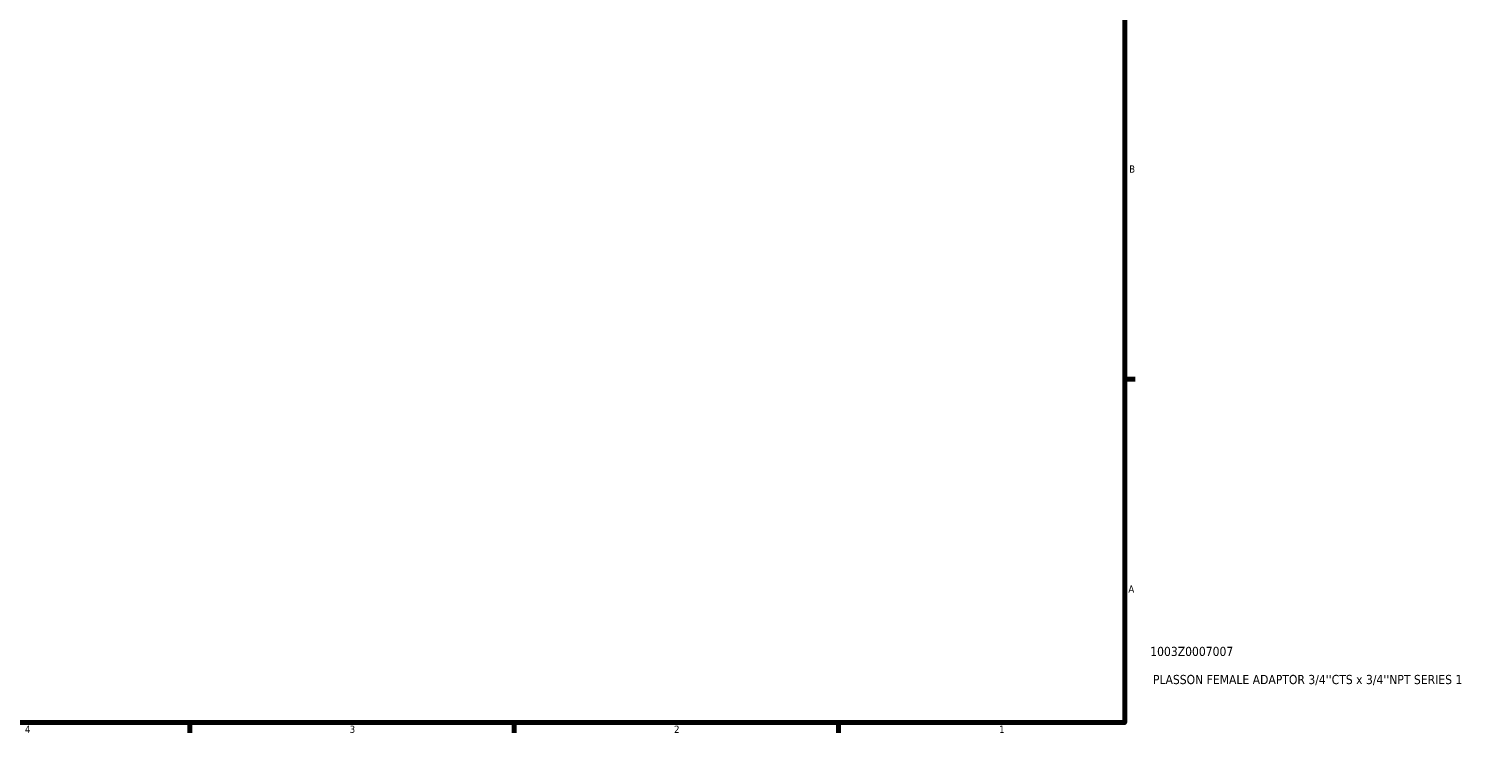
# Model space of a CAD drawing. Header units: inches. Extents: x 0.1 to 38.2, y 0.6 to 21.4.
# Tile 4 of 6: x 19.1 to 38.2, y 0.9 to 10.1. Entities that reach past the tile are written whole.
import ezdxf

# ---------------------------------------------------------------- set-up
doc = ezdxf.new("R2010")
doc.units = ezdxf.units.IN
doc.header["$MEASUREMENT"] = 0
doc.layers.add('Border (ANSI)', color=7, linetype='Continuous', lineweight=70)
doc.layers.add('Title (ANSI)', color=7, linetype='Continuous', lineweight=50)
doc.styles.add('Note Text (ANSI)', font='tahoma.ttf')
doc.styles.add('Text Style29', font='tahoma.ttf')

# ---------------------------------------------------------------- blocks, each defined once
blk = doc.blocks.new('Borders Default Border')
at = {"layer": 'Border (ANSI)'}
for p, q in [((33.5, 5.5), (33.634, 5.5)), ((21.25, 1), (21.25, 0.866)), ((25.5, 1), (25.5, 0.866)), ((29.75, 1), (29.75, 0.866))]:
    blk.add_line(p, q, dxfattribs=at)
at = {"layer": 'Border (ANSI)', "flags": 128}
blk.add_lwpolyline([(0.5, 1), (0.5, 21), (33.5, 21), (33.5, 1), (0.5, 1)], dxfattribs=at)
at = {"layer": 'Border (ANSI)', "color": 5, "true_color": 0x0000ff, "char_height": 0.0945, "attachment_point": 7, "style": 'Note Text (ANSI)'}
for s, insert in [('B', (33.558, 8.203)), ('A', (33.547, 2.703)), ('4', (19.092, 0.866)), ('3', (23.346, 0.864)), ('2', (27.596, 0.866)), ('1', (31.854, 0.866))]:
    blk.add_mtext(s, dxfattribs=dict(at, insert=insert))
blk = doc.blocks.new('Title Blocks ANSI - Large')
at = {"layer": 'Title (ANSI)', "color": 5, "true_color": 0x0000ff, "style": 'Text Style29'}
for tag, p in [('PART_NUMBER_001', (0.333, 0.873)), ('DESCRIPTION_001', (0.369, 0.505))]:
    blk.add_attdef(tag, p, '', height=0.12, dxfattribs=at)

msp = doc.modelspace()

# ---------------------------------------------------------------- block references
msp.add_blockref('Borders Default Border', (0, 0))
msp.add_blockref('Title Blocks ANSI - Large', (33.5, 1)).add_auto_attribs({'PART_NUMBER_001': '1003Z0007007', 'DESCRIPTION_001': "PLASSON FEMALE ADAPTOR 3/4''CTS x 3/4''NPT SERIES 1"})

doc.saveas('drawing.dxf')
